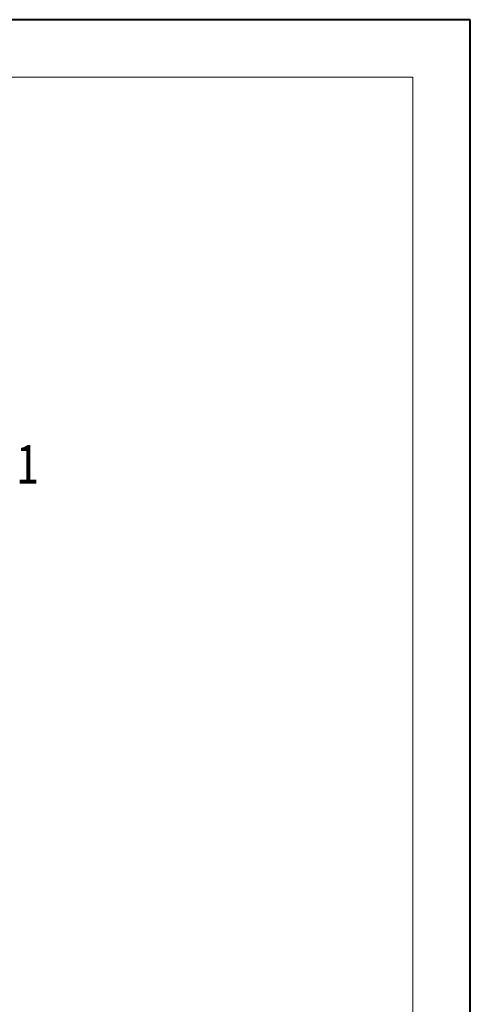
# Model space of a CAD drawing. Header units: millimetres. Extents: x -1055 to 1009, y -247 to 1211.
# Tile 51 of 51: x 815 to 1007, y 791 to 1211. Entities that reach past the tile are written whole.
import ezdxf

# ---------------------------------------------------------------- set-up
doc = ezdxf.new("R2010")
doc.units = ezdxf.units.MM
doc.styles.get("Standard").update_dxf_attribs({"font": '仿宋_GB2312.ttf', "width": 0.8})

msp = doc.modelspace()

# ---------------------------------------------------------------- linework, layer by layer
at = {"color": 7, "lineweight": 40}
for p, q in [((1006.71, 1210.78), (-1055.492, 1210.78)), ((1006.71, -247.492), (1006.71, 1210.78))]:
    msp.add_line(p, q, dxfattribs=at)
at = {"color": 7, "lineweight": 13}
for p, q in [((982.159, 1186.23), (-932.742, 1186.23)), ((982.159, -222.941), (982.159, 1186.23))]:
    msp.add_line(p, q, dxfattribs=at)

# ---------------------------------------------------------------- texts
at = {"color": 5, "lineweight": 9, "insert": (813.444, 1029.773), "char_height": 16.97, "width": 2.54554, "attachment_point": 1}
msp.add_mtext('1', dxfattribs=at)

doc.saveas('drawing.dxf')
